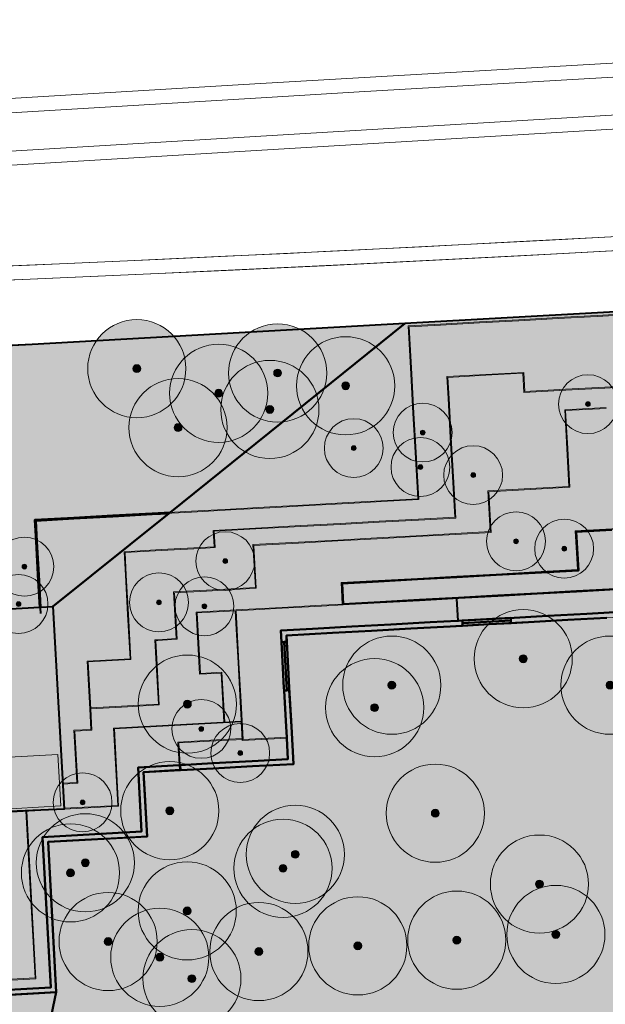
# Model space of a CAD drawing. Header units: metres. Extents: x 118946 to 119657, y 483154 to 483542.
# Tile 72 of 73: x 119550 to 119609, y 483441 to 483542. Entities that reach past the tile are written whole.
import ezdxf

# ---------------------------------------------------------------- set-up
doc = ezdxf.new("R2010")
doc.units = ezdxf.units.M
doc.header["$LTSCALE"] = 500
doc.header["$MEASUREMENT"] = 0
for name, color, linetype, lineweight in [('N-CO-BC-BETONVORM-G', 8, 'Continuous', 0), ('N-PV-GR-BOOM-S', 89, 'Continuous', 0), ('N-PV-OG-BEBOUWING_OP MAAIVELD-G', 7, 'Continuous', 0), ('N-PV-OG-WEG_SPOOR_TREIN-G', 252, 'Continuous', 0), ('N-WE-VH-KANTVERHARDING-G', 8, 'Continuous', 0)]:
    doc.layers.add(name, color=color, linetype=linetype, lineweight=lineweight)
for name, color, linetype, lineweight, true_color in [('N-PV-AL-FILL_BEBOUWING-O', 7, 'Continuous', 0, 0xffffff), ('N-PV-AL-FILL_BERM-O', 7, 'Continuous', 40, 0xacbd88), ('N-PV-AL-FILL_SPOOR-O', 7, 'Continuous', 40, 0xe5e0d9), ('N-PV-AL-FILL_VERHARDING-O', 7, 'Continuous', 40, 0xe8e8e8)]:
    doc.layers.add(name, color=color, linetype=linetype, lineweight=lineweight, true_color=true_color)

# ---------------------------------------------------------------- blocks, each defined once
blk = doc.blocks.new('SGR-BOOM001_BOVENAANZICHT_4')
at = {"layer": 'N-PV-GR-BOOM-S', "ltscale": 0.001, "transparency": 33554585}
h = blk.add_hatch(color=256, dxfattribs=at)
edge = h.paths.add_edge_path()
edge.add_arc((0, 0), 5, 0, 360)
h = blk.add_hatch(color=256, dxfattribs=at)
edge = h.paths.add_edge_path()
edge.add_arc((0, 0), 0.4, 0, 360)
for radius in [5, 0.4]:
    blk.add_circle((0, 0), radius, dxfattribs=at)
blk = doc.blocks.new('SGR-BOOM001_BOVENAANZICHT_5')
at = {"layer": 'N-PV-GR-BOOM-S', "ltscale": 0.000751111, "transparency": 33554585}
h = blk.add_hatch(color=256, dxfattribs=at)
edge = h.paths.add_edge_path()
edge.add_arc((0, 0), 5, 0, 360)
h = blk.add_hatch(color=256, dxfattribs=at)
edge = h.paths.add_edge_path()
edge.add_arc((0, 0), 0.4, 0, 360)
for radius in [5, 0.4]:
    blk.add_circle((0, 0), radius, dxfattribs=at)

msp = doc.modelspace()

# ---------------------------------------------------------------- hatches: boundary and pattern name
at = {"layer": 'N-PV-AL-FILL_BEBOUWING-O', "ltscale": 0.001}
msp.add_hatch(color=256, dxfattribs=at).paths.add_polyline_path([(119532.72, 483447.64), (119531.87, 483462.9), (119546.23, 483463.7), (119545.42, 483478.47), (119525.55, 483477.38), (119525.75, 483473.8), (119513.29, 483473.11), (119512.93, 483479.74), (119547.49, 483481.65), (119551.73, 483481.89), (119551.82, 483481.89), (119553.08, 483481.96), (119554.22, 483461.34), (119547.03, 483461.04), (119547.03, 483460.94), (119547.32, 483455.81), (119547.32, 483455.71), (119547.57, 483451.23), (119547.58, 483451.15), (119547.72, 483448.47), (119538.09, 483447.94), (119538, 483447.93)])
at = {"layer": 'N-PV-AL-FILL_BERM-O', "ltscale": 0.001}
for points in [[(119533.25, 483441.55), (119533.17, 483443.06), (119529.2, 483442.84), (119529.17, 483442.84), (119528.92, 483447.4), (119532.72, 483447.62), (119532.72, 483447.64), (119538, 483447.93), (119538.09, 483447.94), (119547.72, 483448.47), (119547.58, 483451.15), (119547.57, 483451.23), (119547.32, 483455.71), (119547.32, 483455.81), (119547.03, 483460.94), (119547.03, 483461.04), (119554.22, 483461.34), (119553.08, 483481.96), (119564.89, 483491.46), (119565.01, 483491.56), (119588.92, 483510.79), (119629.39, 483513.04), (119630.24, 483513.06), (119630.14, 483514.79), (119630.43, 483515.45), (119631.84, 483515.52), (119632.04, 483511.85), (119632.25, 483507.85), (119632.52, 483503.01), (119629.71, 483502.86), (119629.95, 483498.53), (119630.14, 483495.05), (119627.62, 483494.91), (119623.63, 483494.69), (119619.64, 483494.47), (119615.5, 483494.24), (119615.73, 483490.11), (119614.01, 483490.01), (119610.02, 483489.79), (119606.38, 483489.59), (119606.6, 483485.64), (119602.21, 483485.4), (119598.21, 483485.18), (119594.22, 483484.96), (119590.22, 483484.74), (119586.23, 483484.52), (119582.52, 483484.31), (119582.63, 483482.22), (119586.42, 483482.43), (119590.41, 483482.65), (119594.4, 483482.87), (119598.4, 483483.09), (119602.39, 483483.31), (119606.39, 483483.53), (119610.38, 483483.75), (119613.27, 483483.91), (119613.01, 483488.62), (119617.39, 483488.86), (119621.38, 483489.09), (119625.38, 483489.31), (119628.18, 483489.46), (119628.29, 483487.47), (119632.62, 483487.71), (119632.36, 483492.38), (119632.14, 483496.38), (119633.65, 483496.46), (119633.41, 483500.93), (119633.19, 483504.93), (119632.97, 483508.92), (119632.75, 483512.92), (119632.61, 483515.56), (119632.7, 483515.57), (119632.84, 483512.92), (119633.06, 483508.93), (119633.28, 483504.93), (119633.5, 483500.94), (119633.75, 483496.38), (119632.32, 483496.3), (119632.24, 483496.29), (119632.34, 483494.38), (119632.45, 483492.38), (119632.72, 483487.62), (119628.73, 483487.4), (119628.2, 483487.37), (119628.09, 483489.36), (119625.38, 483489.21), (119621.39, 483488.99), (119617.39, 483488.77), (119613.11, 483488.54), (119613.37, 483483.83), (119613.37, 483483.82), (119613.49, 483481.64), (119613.5, 483481.57), (119611.47, 483481.46), (119607.47, 483481.24), (119603.48, 483481.02), (119599.49, 483480.8), (119595.49, 483480.58), (119594.37, 483480.52), (119594.27, 483480.51), (119591.5, 483480.36), (119587.5, 483480.14), (119583.51, 483479.92), (119579.52, 483479.7), (119576.29, 483479.52), (119576.35, 483478.34), (119576.39, 483477.7), (119576.61, 483473.7), (119576.63, 483473.41), (119576.83, 483469.71), (119576.89, 483468.66), (119576.89, 483468.56), (119577.01, 483466.43), (119573.36, 483466.23), (119569.36, 483466.01), (119566.04, 483465.82), (119565.94, 483465.82), (119561.75, 483465.59), (119562.11, 483459.04), (119552.02, 483458.49), (119552.87, 483443.18), (119540.56, 483442.49), (119540.59, 483441.96), (119533.26, 483441.55)], [(119582.63, 483482.22), (119582.52, 483484.31), (119586.23, 483484.52), (119590.22, 483484.74), (119594.22, 483484.96), (119598.21, 483485.18), (119602.21, 483485.4), (119606.6, 483485.64), (119606.38, 483489.59), (119610.02, 483489.79), (119614.01, 483490.01), (119615.73, 483490.11), (119615.5, 483494.24), (119619.64, 483494.47), (119623.63, 483494.69), (119627.62, 483494.91), (119630.14, 483495.05), (119629.95, 483498.53), (119629.71, 483502.86), (119632.52, 483503.01), (119632.25, 483507.85), (119632.04, 483511.85), (119631.84, 483515.52), (119632.61, 483515.56), (119632.75, 483512.92), (119632.97, 483508.92), (119633.19, 483504.93), (119633.41, 483500.93), (119633.65, 483496.46), (119632.14, 483496.38), (119632.36, 483492.38), (119632.62, 483487.71), (119628.29, 483487.47), (119628.18, 483489.46), (119625.38, 483489.31), (119621.38, 483489.09), (119617.39, 483488.86), (119613.01, 483488.62), (119613.27, 483483.91), (119610.38, 483483.75), (119606.39, 483483.53), (119602.39, 483483.31), (119598.4, 483483.09), (119594.4, 483482.87), (119590.41, 483482.65), (119586.42, 483482.43)], [(119547.49, 483481.65), (119547.55, 483508.49), (119550.96, 483508.65), (119588.92, 483510.79), (119565.01, 483491.56), (119563.18, 483491.46), (119559.19, 483491.24), (119555.2, 483491.01), (119551.24, 483490.8), (119551.36, 483488.58), (119551.58, 483484.58), (119551.73, 483481.89)], [(119551.73, 483481.89), (119551.58, 483484.58), (119551.36, 483488.58), (119551.24, 483490.8), (119555.2, 483491.01), (119559.19, 483491.24), (119563.18, 483491.46), (119565.01, 483491.56), (119564.89, 483491.46), (119563.19, 483491.36), (119559.19, 483491.14), (119555.2, 483490.92), (119551.34, 483490.71), (119551.45, 483488.58), (119551.67, 483484.59), (119551.82, 483481.89)], [(119551.82, 483481.89), (119551.67, 483484.59), (119551.45, 483488.58), (119551.34, 483490.71), (119555.2, 483490.92), (119559.19, 483491.14), (119563.19, 483491.36), (119564.89, 483491.46), (119553.08, 483481.96)]]:
    msp.add_hatch(color=256, dxfattribs=at).paths.add_polyline_path(points)
at = {"layer": 'N-PV-AL-FILL_VERHARDING-O', "ltscale": 0.001}
for points in [[(119643.3, 483404.58, 0.013279), (119641.36, 483484.22), (119636.16, 483477.04), (119632.31, 483469.56), (119632.46, 483482.09), (119628.5, 483481.87), (119613.53, 483481.05), (119609.5, 483480.82), (119605.51, 483480.6), (119601.51, 483480.38), (119597.52, 483480.16), (119593.52, 483479.94), (119589.53, 483479.72), (119585.54, 483479.5), (119581.54, 483479.28), (119576.85, 483479.02), (119576.92, 483477.73), (119577.14, 483473.73), (119577.36, 483469.74), (119577.57, 483465.93), (119573.39, 483465.7), (119569.39, 483465.48), (119566.07, 483465.3), (119562.3, 483465.09), (119562.46, 483462.2), (119562.67, 483458.55), (119560.32, 483458.42), (119556.33, 483458.2), (119552.58, 483457.99), (119553.42, 483442.68), (119551.39, 483433.09), (119547.33, 483407.86), (119553.56, 483418.32), (119557.99, 483418.31), (119562.43, 483418.3), (119562.42, 483412.8), (119562.36, 483388.78), (119566.86, 483388.77), (119566.92, 483413.53), (119573.47, 483413.52), (119573.44, 483400.64), (119574.19, 483400.64), (119574.24, 483400.64), (119574.24, 483399.84), (119574.24, 483399.04), (119574.23, 483398.24), (119574.23, 483397.44), (119574.23, 483396.64), (119574.23, 483395.84), (119574.23, 483395.04), (119574.22, 483394.24), (119574.22, 483393.44), (119574.22, 483392.64), (119574.22, 483391.84), (119574.22, 483391.04), (119574.22, 483390.24), (119574.21, 483389.44), (119574.21, 483388.75), (119578.36, 483388.74), (119578.47, 483438.05), (119638.48, 483441.36), (119638.36, 483388.61), (119643.26, 483388.6)], [(119576.35, 483478.34), (119576.29, 483479.52), (119579.52, 483479.7), (119583.51, 483479.92), (119587.5, 483480.14), (119591.5, 483480.36), (119594.27, 483480.51), (119594.37, 483480.52), (119595.49, 483480.58), (119599.49, 483480.8), (119603.48, 483481.02), (119607.47, 483481.24), (119611.47, 483481.46), (119613.5, 483481.57), (119613.49, 483481.64), (119613.5, 483481.57), (119613.53, 483481.05), (119613.52, 483481.05), (119609.5, 483480.82), (119609.5, 483480.82), (119605.51, 483480.6), (119605.51, 483480.6), (119601.51, 483480.38), (119601.51, 483480.38), (119599.74, 483480.29), (119599.73, 483480.55), (119599.71, 483480.81), (119594.77, 483480.54), (119594.79, 483480.28), (119594.8, 483480.01), (119593.52, 483479.94), (119593.52, 483479.94), (119589.53, 483479.72), (119589.53, 483479.72), (119585.54, 483479.5), (119585.54, 483479.5), (119581.54, 483479.28), (119581.54, 483479.28), (119576.85, 483479.02), (119576.85, 483479.02), (119576.88, 483478.37), (119576.62, 483478.36)], [(119594.79, 483480.28), (119594.77, 483480.54), (119599.71, 483480.81), (119599.73, 483480.55)], [(119594.8, 483480.01), (119594.79, 483480.28), (119599.73, 483480.55), (119599.74, 483480.29), (119597.52, 483480.16), (119597.52, 483480.16)], [(119576.63, 483473.41), (119576.61, 483473.7), (119576.39, 483477.7), (119576.35, 483478.34), (119576.62, 483478.36), (119576.89, 483473.42)], [(119576.89, 483473.42), (119576.62, 483478.36), (119576.88, 483478.37), (119576.92, 483477.73), (119577.14, 483473.73), (119577.15, 483473.44)], [(119566.07, 483465.3), (119566.04, 483465.82), (119569.36, 483466.01), (119573.36, 483466.23), (119577.01, 483466.43), (119576.89, 483468.56), (119576.89, 483468.66), (119576.83, 483469.71), (119576.63, 483473.41), (119576.89, 483473.42), (119577.15, 483473.44), (119577.36, 483469.74), (119577.57, 483465.93), (119573.39, 483465.7), (119573.39, 483465.7), (119569.39, 483465.48), (119569.39, 483465.48)], [(119540.59, 483441.96), (119540.56, 483442.49), (119552.87, 483443.18), (119552.02, 483458.49), (119562.11, 483459.04), (119561.75, 483465.59), (119565.94, 483465.82), (119566.04, 483465.82), (119566.07, 483465.3), (119562.3, 483465.09), (119562.3, 483465.09), (119562.3, 483465.09), (119562.67, 483458.55), (119552.58, 483457.99), (119553.42, 483442.68)], [(119547.33, 483407.86), (119547.41, 483442.34), (119553.42, 483442.68), (119551.39, 483433.09)]]:
    msp.add_hatch(color=256, dxfattribs=at).paths.add_polyline_path(points)

# ---------------------------------------------------------------- linework, layer by layer
at = {"layer": 'N-CO-BC-BETONVORM-G', "flags": 128}
for points in [[(119582.54, 483482.22), (119582.42, 483484.4), (119586.23, 483484.61), (119590.22, 483484.83), (119594.21, 483485.05), (119598.21, 483485.27), (119602.2, 483485.49), (119606.5, 483485.73), (119606.28, 483489.68), (119610.01, 483489.88), (119614.01, 483490.1), (119615.63, 483490.19), (119615.4, 483494.33), (119619.63, 483494.56), (119623.63, 483494.78), (119627.62, 483495), (119630.04, 483495.14), (119629.85, 483498.52), (119629.61, 483502.95), (119632.42, 483503.1), (119632.16, 483507.85), (119631.95, 483511.84), (119631.73, 483515.84), (119631.59, 483518.34)], [(119582.63, 483482.22), (119582.52, 483484.31), (119586.23, 483484.52), (119590.22, 483484.74), (119594.22, 483484.96), (119598.21, 483485.18), (119602.21, 483485.4), (119606.6, 483485.64), (119606.38, 483489.59), (119610.02, 483489.79), (119614.01, 483490.01), (119615.73, 483490.11), (119615.5, 483494.24), (119619.64, 483494.47), (119623.63, 483494.69), (119627.62, 483494.91), (119630.14, 483495.05), (119629.95, 483498.53), (119629.71, 483502.86), (119632.52, 483503.01), (119632.25, 483507.85), (119632.04, 483511.85), (119631.82, 483515.84), (119631.69, 483518.35)], [(119551.77, 483481.26), (119551.58, 483484.58), (119551.36, 483488.58), (119551.24, 483490.8), (119555.2, 483491.01), (119559.19, 483491.24), (119563.18, 483491.46), (119567.18, 483491.68), (119571.17, 483491.9), (119575.16, 483492.12), (119579.16, 483492.34), (119583.15, 483492.56), (119587.15, 483492.78), (119590.23, 483492.95), (119589.97, 483497.67), (119589.75, 483501.66), (119589.53, 483505.65), (119589.26, 483510.55), (119592.54, 483510.73), (119596.53, 483510.95), (119600.53, 483511.17), (119604.52, 483511.39), (119608.52, 483511.61), (119612.51, 483511.83)], [(119551.86, 483481.26), (119551.67, 483484.59), (119551.45, 483488.58), (119551.34, 483490.71), (119555.2, 483490.92), (119559.19, 483491.14), (119563.19, 483491.36), (119567.18, 483491.58), (119571.18, 483491.8), (119575.17, 483492.03), (119579.16, 483492.25), (119583.16, 483492.47), (119587.15, 483492.69), (119590.33, 483492.86), (119590.07, 483497.67), (119589.84, 483501.67), (119589.62, 483505.66), (119589.36, 483510.46), (119592.54, 483510.64), (119596.54, 483510.86), (119600.53, 483511.08), (119604.53, 483511.3), (119608.52, 483511.52), (119612.51, 483511.74)], [(119556.83, 483471.55), (119556.57, 483476.41), (119560.93, 483476.65), (119560.68, 483481.16), (119560.46, 483485.16), (119560.32, 483487.55), (119564.1, 483487.76), (119568.1, 483487.98), (119569.49, 483488.06), (119569.4, 483489.72), (119574.33, 483489.99), (119578.33, 483490.21), (119582.32, 483490.43), (119586.31, 483490.65), (119590.31, 483490.87), (119594, 483491.07), (119593.78, 483495.18), (119593.55, 483499.17), (119593.33, 483503.17), (119593.21, 483505.39), (119597.17, 483505.61), (119601.03, 483505.82), (119601.14, 483503.86), (119605.3, 483504.09), (119609.3, 483504.31), (119613.29, 483504.53)], [(119556.93, 483471.56), (119556.66, 483476.32), (119561.02, 483476.56), (119560.77, 483481.17), (119560.55, 483485.16), (119560.42, 483487.47), (119564.11, 483487.67), (119568.1, 483487.89), (119569.59, 483487.97), (119569.5, 483489.63), (119574.34, 483489.9), (119578.33, 483490.12), (119582.33, 483490.34), (119586.32, 483490.56), (119590.31, 483490.78), (119594.1, 483490.98), (119593.87, 483495.19), (119593.65, 483499.18), (119593.43, 483503.17), (119593.31, 483505.3), (119597.17, 483505.52), (119600.94, 483505.72), (119601.05, 483503.77), (119605.31, 483504), (119609.3, 483504.22), (119613.29, 483504.44)], [(119556.92, 483471.65), (119560.67, 483471.86), (119563.82, 483472.03), (119563.56, 483476.69), (119563.45, 483478.57), (119563.75, 483478.59), (119565.63, 483478.71), (119565.37, 483483.46), (119568.71, 483483.64), (119573.7, 483483.92), (119573.45, 483488.27), (119578.09, 483488.52), (119582.09, 483488.74), (119586.08, 483488.96), (119590.08, 483489.18), (119594.07, 483489.4), (119597.61, 483489.6), (119597.38, 483493.74), (119601.68, 483493.98), (119605.64, 483494.2), (119605.42, 483498.04), (119605.2, 483502.01), (119609.41, 483502.24)], [(119556.93, 483471.56), (119560.67, 483471.77), (119563.91, 483471.95), (119563.65, 483476.69), (119563.55, 483478.49), (119563.75, 483478.5), (119565.73, 483478.63), (119565.47, 483483.37), (119568.72, 483483.55), (119572.71, 483483.77), (119573.79, 483483.83), (119573.55, 483488.18), (119578.1, 483488.43), (119582.09, 483488.65), (119586.09, 483488.87), (119590.08, 483489.09), (119594.08, 483489.31), (119597.7, 483489.51), (119597.48, 483493.66), (119601.68, 483493.89), (119605.73, 483494.11), (119605.51, 483498.05), (119605.3, 483501.92), (119609.42, 483502.15)], [(119582.63, 483482.22), (119586.42, 483482.43), (119590.41, 483482.65), (119594.4, 483482.87), (119598.4, 483483.09), (119602.39, 483483.31), (119606.39, 483483.53), (119610.38, 483483.75)], [(119582.64, 483482.13), (119586.42, 483482.34), (119590.42, 483482.56), (119594.41, 483482.78), (119598.4, 483483), (119602.4, 483483.22), (119606.39, 483483.44), (119610.39, 483483.66)], [(119565.97, 483465.29), (119565.81, 483468.17), (119570.27, 483468.41), (119572.36, 483468.53), (119572.15, 483472.25), (119571.93, 483476.24), (119571.71, 483480.24), (119571.64, 483481.52)], [(119566.07, 483465.3), (119565.91, 483468.08), (119570.28, 483468.32), (119572.45, 483468.44), (119572.24, 483472.25), (119572.02, 483476.25), (119571.8, 483480.24), (119571.73, 483481.53)], [(119570.48, 483470.19), (119570.2, 483475.19), (119568.02, 483475.07), (119567.67, 483481.39), (119571.73, 483481.62)], [(119570.57, 483470.2), (119570.29, 483475.28), (119568.11, 483475.16), (119567.77, 483481.31), (119571.73, 483481.53)], [(119571.73, 483481.62), (119576.43, 483481.88), (119580.43, 483482.1), (119582.63, 483482.22)], [(119571.73, 483481.53), (119576.44, 483481.79), (119580.43, 483482.01), (119582.64, 483482.13)], [(119594.8, 483480.01), (119594.77, 483480.54), (119599.71, 483480.81), (119599.74, 483480.29), (119594.8, 483480.01)], [(119594.79, 483480.28), (119599.73, 483480.55)], [(119577.15, 483473.44), (119576.63, 483473.41), (119576.35, 483478.34), (119576.88, 483478.37), (119577.15, 483473.44)], [(119576.89, 483473.42), (119576.62, 483478.36)], [(119554.08, 483463.88), (119555.6, 483463.97), (119555.31, 483469.28), (119557.05, 483469.38), (119556.93, 483471.56)], [(119554.08, 483463.98), (119555.5, 483464.06), (119555.21, 483469.37), (119556.95, 483469.46), (119556.83, 483471.55)], [(119554.22, 483461.42), (119559.68, 483461.72), (119559.25, 483469.58), (119572.26, 483470.29)], [(119554.22, 483461.34), (119559.76, 483461.64), (119559.33, 483469.5), (119572.26, 483470.21)], [(119562.3, 483465.18), (119566.06, 483465.39)], [(119562.3, 483465.09), (119566.07, 483465.3)], [(119528.92, 483447.43), (119529.17, 483442.84), (119551.34, 483444.06), (119550.41, 483461.13)], [(119529, 483447.44), (119529.25, 483442.92), (119551.26, 483444.14), (119550.33, 483461.12)]]:
    msp.add_lwpolyline(points, dxfattribs=at)
at = {"layer": 'N-PV-AL-FILL_BEBOUWING-O', "ltscale": 0.001, "flags": 128}
msp.add_lwpolyline([(119546.23, 483463.7), (119531.87, 483462.9), (119532.72, 483447.64), (119538, 483447.93), (119538.09, 483447.94), (119547.72, 483448.47), (119547.58, 483451.15), (119547.57, 483451.23), (119547.32, 483455.71), (119547.32, 483455.81), (119547.03, 483460.94), (119547.03, 483461.04), (119554.22, 483461.34), (119553.08, 483481.96), (119551.82, 483481.89), (119551.73, 483481.89), (119547.49, 483481.65), (119512.93, 483479.74), (119513.29, 483473.11), (119525.75, 483473.8), (119525.55, 483477.38), (119545.42, 483478.47), (119546.23, 483463.7)], close=True, dxfattribs=at)
at = {"layer": 'N-PV-AL-FILL_BERM-O', "ltscale": 0.001, "flags": 128}
for points in [[(119629.39, 483513.04), (119588.92, 483510.79), (119565.01, 483491.56), (119564.89, 483491.46), (119553.08, 483481.96), (119554.22, 483461.34), (119547.03, 483461.04)], [(119610.02, 483489.79), (119606.38, 483489.59), (119606.6, 483485.64), (119602.21, 483485.4), (119598.21, 483485.18), (119594.22, 483484.96), (119590.22, 483484.74), (119586.23, 483484.52), (119582.52, 483484.31), (119582.63, 483482.22), (119586.42, 483482.43), (119590.41, 483482.65), (119594.4, 483482.87), (119598.4, 483483.09), (119602.39, 483483.31), (119606.39, 483483.53), (119610.38, 483483.75)], [(119610.38, 483483.75), (119606.39, 483483.53), (119602.39, 483483.31), (119598.4, 483483.09), (119594.4, 483482.87), (119590.41, 483482.65), (119586.42, 483482.43), (119582.63, 483482.22), (119582.52, 483484.31), (119586.23, 483484.52), (119590.22, 483484.74), (119594.22, 483484.96), (119598.21, 483485.18), (119602.21, 483485.4), (119606.6, 483485.64), (119606.38, 483489.59), (119610.02, 483489.79)], [(119540.56, 483442.49), (119552.87, 483443.18), (119552.02, 483458.49), (119562.11, 483459.04), (119561.75, 483465.59), (119565.94, 483465.82), (119566.04, 483465.82), (119569.36, 483466.01), (119573.36, 483466.23), (119577.01, 483466.43), (119576.89, 483468.56), (119576.89, 483468.66), (119576.83, 483469.71), (119576.63, 483473.41), (119576.61, 483473.7), (119576.39, 483477.7), (119576.35, 483478.34), (119576.29, 483479.52), (119579.52, 483479.7), (119583.51, 483479.92), (119587.5, 483480.14), (119591.5, 483480.36), (119594.27, 483480.51), (119594.37, 483480.52), (119595.49, 483480.58), (119599.49, 483480.8), (119603.48, 483481.02), (119607.47, 483481.24), (119611.47, 483481.46)]]:
    msp.add_lwpolyline(points, dxfattribs=at)
for points in [[(119588.92, 483510.79), (119550.96, 483508.65), (119547.55, 483508.49), (119547.49, 483481.65), (119551.73, 483481.89), (119551.58, 483484.58), (119551.36, 483488.58), (119551.24, 483490.8), (119555.2, 483491.01), (119559.19, 483491.24), (119563.18, 483491.46), (119565.01, 483491.56), (119588.92, 483510.79)], [(119555.2, 483490.92), (119559.19, 483491.14), (119563.19, 483491.36), (119564.89, 483491.46), (119565.01, 483491.56), (119563.18, 483491.46), (119559.19, 483491.24), (119555.2, 483491.01), (119551.24, 483490.8), (119551.36, 483488.58), (119551.58, 483484.58), (119551.73, 483481.89), (119551.82, 483481.89), (119551.67, 483484.59), (119551.45, 483488.58), (119551.34, 483490.71), (119555.2, 483490.92)], [(119555.2, 483490.92), (119551.34, 483490.71), (119551.45, 483488.58), (119551.67, 483484.59), (119551.82, 483481.89), (119553.08, 483481.96), (119564.89, 483491.46), (119563.19, 483491.36), (119559.19, 483491.14), (119555.2, 483490.92)]]:
    msp.add_lwpolyline(points, close=True, dxfattribs=at)
at = {"layer": 'N-PV-AL-FILL_SPOOR-O', "flags": 128}
msp.add_lwpolyline([(119632.19, 483541.74), (119633.37, 483520.25), (119632.44, 483520.19), (119632.7, 483515.57), (119630.43, 483515.45), (119630.14, 483514.79), (119630.24, 483513.06), (119629.39, 483513.04), (119588.92, 483510.79), (119588.92, 483510.79), (119550.96, 483508.65), (119533.2, 483507.8), (119519.42, 483507.13), (119497.84, 483506.07), (119475.26, 483504.36), (119464.01, 483503.94), (119444.56, 483503.01), (119428.02, 483502.05), (119421.72, 483501.96), (119410.59, 483501.96), (119397.75, 483501.67), (119384.02, 483501.53)], dxfattribs=at)
at = {"layer": 'N-PV-AL-FILL_VERHARDING-O', "ltscale": 0.001, "flags": 128}
for points in [[(119609.5, 483480.82), (119605.51, 483480.6), (119601.51, 483480.38), (119597.52, 483480.16), (119593.52, 483479.94), (119589.53, 483479.72), (119585.54, 483479.5), (119581.54, 483479.28), (119576.85, 483479.02), (119576.92, 483477.73), (119577.14, 483473.73), (119577.36, 483469.74), (119577.57, 483465.93), (119573.39, 483465.7), (119569.39, 483465.48), (119566.07, 483465.3), (119562.3, 483465.09), (119562.46, 483462.2), (119562.67, 483458.55), (119560.32, 483458.42), (119556.33, 483458.2), (119552.58, 483457.99), (119553.42, 483442.68), (119553.42, 483442.68), (119553.42, 483442.68), (119553.42, 483442.68), (119553.42, 483442.68), (119551.39, 483433.09)], [(119611.47, 483481.46), (119607.47, 483481.24), (119603.48, 483481.02), (119599.49, 483480.8), (119595.49, 483480.58), (119594.37, 483480.52), (119594.27, 483480.51), (119591.5, 483480.36), (119587.5, 483480.14), (119583.51, 483479.92), (119579.52, 483479.7), (119576.29, 483479.52), (119576.35, 483478.34), (119576.35, 483478.34), (119576.62, 483478.36), (119576.88, 483478.37), (119576.88, 483478.37), (119576.85, 483479.02), (119576.85, 483479.02), (119581.54, 483479.28), (119581.54, 483479.28), (119585.54, 483479.5), (119585.54, 483479.5), (119589.53, 483479.72), (119589.53, 483479.72), (119593.52, 483479.94), (119593.52, 483479.94), (119594.8, 483480.01), (119594.79, 483480.28), (119594.77, 483480.54), (119599.71, 483480.81), (119599.73, 483480.55), (119599.74, 483480.29), (119601.51, 483480.38), (119601.51, 483480.38), (119605.51, 483480.6), (119605.51, 483480.6), (119609.5, 483480.82)]]:
    msp.add_lwpolyline(points, dxfattribs=at)
for points in [[(119599.71, 483480.81), (119594.77, 483480.54), (119594.79, 483480.28), (119599.73, 483480.55), (119599.71, 483480.81)], [(119599.73, 483480.55), (119594.79, 483480.28), (119594.8, 483480.01), (119597.52, 483480.16), (119597.52, 483480.16), (119599.74, 483480.29), (119599.73, 483480.55)], [(119576.35, 483478.34), (119576.39, 483477.7), (119576.61, 483473.7), (119576.61, 483473.7), (119576.63, 483473.41), (119576.89, 483473.42), (119576.89, 483473.42), (119576.62, 483478.36), (119576.35, 483478.34)], [(119576.88, 483478.37), (119576.62, 483478.36), (119576.89, 483473.42), (119576.89, 483473.42), (119577.15, 483473.44), (119577.14, 483473.73), (119576.92, 483477.73), (119576.88, 483478.37)], [(119576.89, 483468.56), (119577.01, 483466.43), (119573.36, 483466.23), (119569.36, 483466.01), (119566.04, 483465.82), (119566.07, 483465.3), (119569.39, 483465.48), (119569.39, 483465.48), (119573.39, 483465.7), (119573.39, 483465.7), (119577.57, 483465.93), (119577.36, 483469.74), (119577.15, 483473.44), (119576.89, 483473.42), (119576.63, 483473.41), (119576.63, 483473.41), (119576.83, 483469.71), (119576.89, 483468.66), (119576.89, 483468.56)], [(119553.42, 483442.68), (119552.58, 483457.99), (119562.67, 483458.55), (119562.3, 483465.09), (119562.3, 483465.09), (119562.3, 483465.09), (119566.07, 483465.3), (119566.04, 483465.82), (119565.94, 483465.82), (119561.75, 483465.59), (119562.11, 483459.04), (119552.02, 483458.49), (119552.87, 483443.18), (119540.56, 483442.49), (119540.59, 483441.96), (119553.42, 483442.68)], [(119547.33, 483407.86), (119551.39, 483433.09), (119553.42, 483442.68), (119547.41, 483442.34), (119547.33, 483407.86)]]:
    msp.add_lwpolyline(points, close=True, dxfattribs=at)
at = {"layer": 'N-PV-OG-BEBOUWING_OP MAAIVELD-G'}
msp.add_line((119512.93, 483479.74), (119553.08, 483481.96), dxfattribs=at)
at = {"layer": 'N-PV-OG-BEBOUWING_OP MAAIVELD-G', "flags": 128}
msp.add_lwpolyline([(119553.08, 483481.96), (119554.22, 483461.34), (119547.03, 483460.94), (119547.72, 483448.47), (119532.69, 483447.64), (119531.23, 483474.1)], dxfattribs=at)
at = {"layer": 'N-PV-OG-WEG_SPOOR_TREIN-G', "ltscale": 0.002, "flags": 128}
for points in [[(119657.26, 483539.89), (119654.09, 483539.73), (119644.1, 483539.2), (119634.12, 483538.66), (119624.13, 483538.11), (119614.15, 483537.55), (119604.16, 483536.98), (119594.18, 483536.4), (119584.2, 483535.81), (119574.21, 483535.22), (119424.48, 483526.26), (119414.5, 483525.66), (119404.52, 483525.08), (119394.53, 483524.52), (119384.55, 483523.98), (119374.57, 483523.46), (119364.58, 483522.97), (119354.59, 483522.49), (119344.6, 483522.03), (119334.62, 483521.59), (119324.63, 483521.17), (119314.63, 483520.77), (119124.79, 483513.2)], [(119657.26, 483538.45), (119654.17, 483538.29), (119644.18, 483537.76), (119634.2, 483537.22), (119624.21, 483536.67), (119614.23, 483536.11), (119604.25, 483535.55), (119594.26, 483534.97), (119584.28, 483534.38), (119574.3, 483533.78), (119424.57, 483524.82), (119414.58, 483524.22), (119404.6, 483523.64), (119394.61, 483523.08), (119384.63, 483522.55), (119374.64, 483522.03), (119364.65, 483521.53), (119354.66, 483521.05), (119344.67, 483520.59), (119334.68, 483520.15), (119324.68, 483519.73), (119314.69, 483519.33), (119124.84, 483511.76)], [(119657.26, 483534.85), (119654.19, 483534.67), (119424.6, 483520.92), (119414.61, 483520.32), (119404.63, 483519.71), (119394.65, 483519.08), (119384.67, 483518.42), (119374.69, 483517.75), (119364.71, 483517.06), (119354.74, 483516.34), (119344.76, 483515.61), (119334.79, 483514.86), (119324.82, 483514.08), (119195.22, 483503.94), (119185.25, 483503.16)], [(119657.26, 483533.41), (119654.27, 483533.23), (119424.68, 483519.49), (119414.7, 483518.89), (119404.72, 483518.27), (119394.74, 483517.64), (119384.77, 483516.99), (119374.79, 483516.31), (119364.82, 483515.62), (119354.84, 483514.91), (119344.87, 483514.17), (119334.9, 483513.42), (119324.93, 483512.65), (119195.33, 483502.5), (119185.36, 483501.72)], [(119657.26, 483522.41), (119653.58, 483522.19), (119643.6, 483521.59), (119633.62, 483520.98), (119623.64, 483520.4), (119613.65, 483519.84), (119603.67, 483519.29), (119593.68, 483518.77), (119583.7, 483518.27), (119573.71, 483517.78), (119563.72, 483517.32), (119553.74, 483516.88), (119543.75, 483516.45)], [(119540.69, 483516.33), (119550.68, 483516.74), (119560.67, 483517.18), (119570.66, 483517.64), (119576.97, 483517.94), (119580.65, 483518.12), (119590.63, 483518.61), (119600.62, 483519.13), (119610.6, 483519.67), (119620.59, 483520.23), (119630.02, 483520.77)], [(119657.26, 483520.97), (119653.67, 483520.75), (119643.69, 483520.15), (119633.7, 483519.55), (119623.72, 483518.96), (119613.73, 483518.4), (119603.75, 483517.86), (119593.76, 483517.33), (119583.77, 483516.83), (119573.78, 483516.35), (119563.79, 483515.88), (119553.8, 483515.44), (119543.81, 483515.01)], [(119540.75, 483514.89), (119550.74, 483515.31), (119560.74, 483515.74), (119570.73, 483516.2), (119577.04, 483516.5), (119580.72, 483516.68), (119590.71, 483517.18), (119600.69, 483517.69), (119610.68, 483518.23), (119620.67, 483518.79), (119630.1, 483519.33)]]:
    msp.add_lwpolyline(points, dxfattribs=at)
at = {"layer": 'N-WE-VH-KANTVERHARDING-G', "flags": 128}
for points in [[(119594.15, 483482.76), (119594.27, 483480.51)], [(119594.25, 483482.77), (119594.37, 483480.52)], [(119540.56, 483442.49), (119552.87, 483443.18), (119552.02, 483458.49), (119562.11, 483459.04), (119561.75, 483465.59), (119569.36, 483466.01), (119573.36, 483466.23), (119577.01, 483466.43), (119576.83, 483469.71), (119576.61, 483473.7), (119576.39, 483477.7), (119576.29, 483479.52), (119579.52, 483479.7), (119583.51, 483479.92), (119587.5, 483480.14), (119591.5, 483480.36), (119595.49, 483480.58), (119599.49, 483480.8), (119603.48, 483481.02), (119607.47, 483481.24), (119611.47, 483481.46), (119613.5, 483481.57)], [(119540.59, 483441.96), (119553.42, 483442.68), (119552.58, 483457.99), (119562.67, 483458.55), (119562.3, 483465.09), (119569.39, 483465.48), (119573.39, 483465.7), (119577.57, 483465.93), (119577.36, 483469.74), (119577.14, 483473.73), (119576.92, 483477.73), (119576.85, 483479.02), (119581.54, 483479.28), (119585.54, 483479.5), (119589.53, 483479.72), (119593.52, 483479.94), (119597.52, 483480.16), (119601.51, 483480.38), (119605.51, 483480.6), (119609.5, 483480.82), (119613.52, 483481.05)], [(119572.26, 483470.21), (119572.36, 483468.31), (119576.89, 483468.56)], [(119572.36, 483470.22), (119572.46, 483468.42), (119576.89, 483468.66)]]:
    msp.add_lwpolyline(points, dxfattribs=at)
at = {"layer": 'N-WE-VH-KANTVERHARDING-G', "ltscale": 0.002, "flags": 128}
msp.add_lwpolyline([(119546.73, 483466.52), (119547.02, 483461.28), (119553.87, 483461.66), (119553.58, 483466.9), (119546.73, 483466.52)], close=True, dxfattribs=at)

# ---------------------------------------------------------------- block references
at = {"layer": 'N-PV-GR-BOOM-S', "ltscale": 0.001, "transparency": 33554585}
for p in [(119561.62, 483506.2), (119575.96, 483505.75), (119569.96, 483503.69), (119582.89, 483504.45), (119575.17, 483502.04), (119565.82, 483500.19), (119600.98, 483476.65), (119587.59, 483473.96), (119609.82, 483473.96), (119566.77, 483472.03), (119585.84, 483471.67), (119564.98, 483461.17), (119592.02, 483460.92), (119577.76, 483456.73), (119556.37, 483455.87), (119554.86, 483454.84), (119576.51, 483455.31), (119602.63, 483453.7), (119566.75, 483450.97), (119604.3, 483448.57), (119558.7, 483447.85), (119584.13, 483447.41), (119594.21, 483447.99), (119574.05, 483446.83), (119563.96, 483446.25), (119567.23, 483444.07)]:
    msp.add_blockref('SGR-BOOM001_BOVENAANZICHT_4', p, dxfattribs=at)
at = {"layer": 'N-PV-GR-BOOM-S', "ltscale": 0.000751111, "transparency": 33554585, "xscale": 0.6, "yscale": 0.6, "zscale": 0.6}
for p in [(119607.57, 483502.58), (119590.74, 483499.69), (119583.72, 483498.1), (119590.51, 483496.17), (119595.88, 483495.35), (119600.25, 483488.61), (119605.15, 483487.86), (119570.62, 483486.59), (119550.17, 483486.03), (119549.57, 483482.22), (119563.87, 483482.39), (119568.51, 483482), (119568.18, 483469.51), (119572.15, 483467.04), (119556.09, 483462.02)]:
    msp.add_blockref('SGR-BOOM001_BOVENAANZICHT_5', p, dxfattribs=at)

doc.saveas('drawing.dxf')
